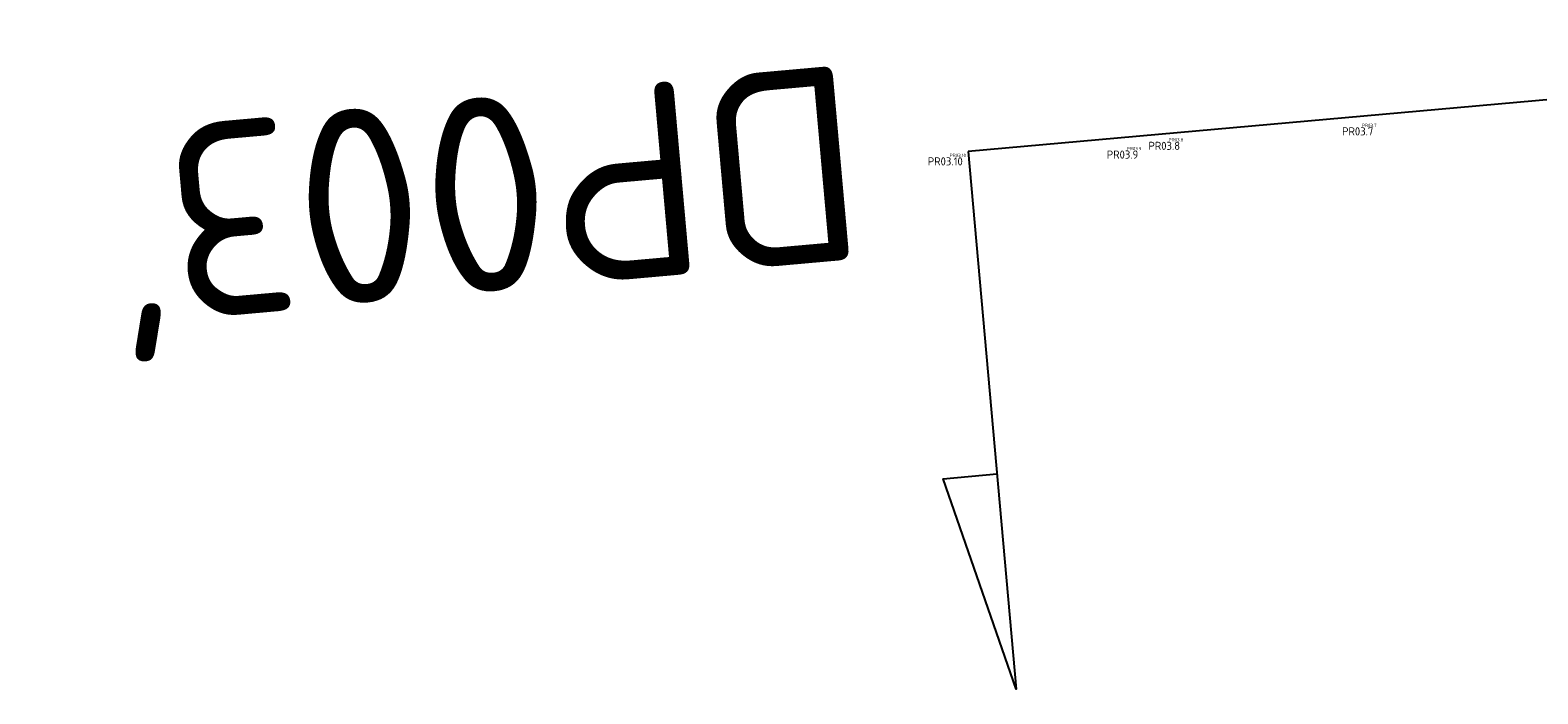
# Model space of a CAD drawing. Header units: metres. Extents: x 127882 to 128093, y 464596 to 464731.
# Tile 14 of 31: x 127882 to 127896, y 464683 to 464689. Entities that reach past the tile are written whole.
import ezdxf
from ezdxf.enums import TextEntityAlignment as Align

# ---------------------------------------------------------------- set-up
doc = ezdxf.new("R2010")
doc.units = ezdxf.units.M
for name, color, linetype in [('B-ME-AL-SITUATIEMETING-S @ 1', 7, 'Continuous'), ('B-WE-AL-PROFIELLOCATIE-S', 7, 'Continuous'), ('B-WE-AL-PROFIELLOCATIE-S @ 1', 7, 'Continuous'), ('B-WE-AL-SITUATIEMETING-S @ 1', 7, 'Continuous'), ('X-XX-AL-MEETPUNT_DATA_PUNTNUMMER-T18', 7, 'Continuous')]:
    doc.layers.add(name, color=color, linetype=linetype)
doc.styles.add('NLCS-ISO-ANNOTATIVE-T18', font='NLCS-ISO.ttf', dxfattribs={"height": 1.8})

# ---------------------------------------------------------------- blocks, each defined once
blk = doc.blocks.new('SAL-MEETPUNT_MARKER-SO')
at = {"layer": 'X-XX-AL-MEETPUNT_DATA_PUNTNUMMER-T18', "style": 'NLCS-ISO-ANNOTATIVE-T18'}
blk.add_attdef('PUNTID', text='', height=1.5, dxfattribs=at).set_placement((-1, -2.59), align=Align.RIGHT)
blk = doc.blocks.new('SAL-PROFIEL_LOCATIE_RECHTS-SO')
at = {"color": 0, "linetype": 'ByBlock', "lineweight": -2}
blk.add_lwpolyline([(0, 0), (0, 5), (0.5, 3), (0, 3)], dxfattribs=at)
at = {"color": 0, "linetype": 'ByBlock', "lineweight": -2, "style": 'NLCS-ISO-ANNOTATIVE-T18'}
blk.add_attdef('PROFNUMMER', text='', height=1.8, dxfattribs=at).set_placement((1, 0), align=Align.MIDDLE_LEFT)

msp = doc.modelspace()

# ---------------------------------------------------------------- linework, layer by layer
at = {"layer": 'B-WE-AL-PROFIELLOCATIE-S'}
msp.add_lwpolyline([(127903.287, 464689.163), (127890.71, 464688.04)], dxfattribs=at)

# ---------------------------------------------------------------- block references
at = {"layer": 'B-ME-AL-SITUATIEMETING-S @ 1'}
ref = msp.add_blockref('SAL-MEETPUNT_MARKER-SO', (127894.511, 464688.318, 1.559), dxfattribs=dict(at, xscale=0.02, yscale=0.02, zscale=0.02))
ref.add_attrib('PUNTID', 'PR03.7', dxfattribs={"layer": 'X-XX-AL-MEETPUNT_DATA_PUNTNUMMER-T18', "height": 0.03, "style": 'NLCS-ISO-ANNOTATIVE-T18'}).set_placement((127894.491, 464688.266, 1.559), align=Align.RIGHT)
ref = msp.add_blockref('SAL-MEETPUNT_MARKER-SO', (127892.722, 464688.183, 3.057), dxfattribs=dict(at, xscale=0.02, yscale=0.02, zscale=0.02))
ref.add_attrib('PUNTID', 'PR03.8', dxfattribs={"layer": 'X-XX-AL-MEETPUNT_DATA_PUNTNUMMER-T18', "height": 0.03, "style": 'NLCS-ISO-ANNOTATIVE-T18'}).set_placement((127892.702, 464688.132, 3.057), align=Align.RIGHT)
ref = msp.add_blockref('SAL-MEETPUNT_MARKER-SO', (127890.71, 464688.04, 3.271), dxfattribs=dict(at, xscale=0.02, yscale=0.02, zscale=0.02))
ref.add_attrib('PUNTID', 'PR03.10', dxfattribs={"layer": 'X-XX-AL-MEETPUNT_DATA_PUNTNUMMER-T18', "height": 0.03, "style": 'NLCS-ISO-ANNOTATIVE-T18'}).set_placement((127890.69, 464687.988, 3.271), align=Align.RIGHT)
ref = msp.add_blockref('SAL-MEETPUNT_MARKER-SO', (127892.335, 464688.103, 3.145), dxfattribs=dict(at, xscale=0.02, yscale=0.02, zscale=0.02))
ref.add_attrib('PUNTID', 'PR03.9', dxfattribs={"layer": 'X-XX-AL-MEETPUNT_DATA_PUNTNUMMER-T18', "height": 0.03, "style": 'NLCS-ISO-ANNOTATIVE-T18'}).set_placement((127892.315, 464688.051, 3.145), align=Align.RIGHT)
at = {"layer": 'B-WE-AL-PROFIELLOCATIE-S @ 1', "rotation": 185.1030691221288}
msp.add_blockref('SAL-PROFIEL_LOCATIE_RECHTS-SO', (127890.71, 464688.04), dxfattribs=at).add_auto_attribs({'PROFNUMMER': "DP003'"})
at = {"layer": 'B-WE-AL-SITUATIEMETING-S @ 1'}
ref = msp.add_blockref('SAL-MEETPUNT_MARKER-SO', (127894.511, 464688.318, 1.559), dxfattribs=dict(at, xscale=0.05, yscale=0.05, zscale=0.05))
ref.add_attrib('PUNTID', 'PR03.7', dxfattribs={"layer": 'X-XX-AL-MEETPUNT_DATA_PUNTNUMMER-T18', "height": 0.075, "style": 'NLCS-ISO-ANNOTATIVE-T18'}).set_placement((127894.461, 464688.188, 1.559), align=Align.RIGHT)
ref = msp.add_blockref('SAL-MEETPUNT_MARKER-SO', (127892.722, 464688.183, 3.057), dxfattribs=dict(at, xscale=0.05, yscale=0.05, zscale=0.05))
ref.add_attrib('PUNTID', 'PR03.8', dxfattribs={"layer": 'X-XX-AL-MEETPUNT_DATA_PUNTNUMMER-T18', "height": 0.075, "style": 'NLCS-ISO-ANNOTATIVE-T18'}).set_placement((127892.672, 464688.054, 3.057), align=Align.RIGHT)
ref = msp.add_blockref('SAL-MEETPUNT_MARKER-SO', (127890.71, 464688.04, 3.271), dxfattribs=dict(at, xscale=0.05, yscale=0.05, zscale=0.05))
ref.add_attrib('PUNTID', 'PR03.10', dxfattribs={"layer": 'X-XX-AL-MEETPUNT_DATA_PUNTNUMMER-T18', "height": 0.075, "style": 'NLCS-ISO-ANNOTATIVE-T18'}).set_placement((127890.66, 464687.91, 3.271), align=Align.RIGHT)
ref = msp.add_blockref('SAL-MEETPUNT_MARKER-SO', (127892.335, 464688.103, 3.145), dxfattribs=dict(at, xscale=0.05, yscale=0.05, zscale=0.05))
ref.add_attrib('PUNTID', 'PR03.9', dxfattribs={"layer": 'X-XX-AL-MEETPUNT_DATA_PUNTNUMMER-T18', "height": 0.075, "style": 'NLCS-ISO-ANNOTATIVE-T18'}).set_placement((127892.285, 464687.973, 3.145), align=Align.RIGHT)

doc.saveas('drawing.dxf')
